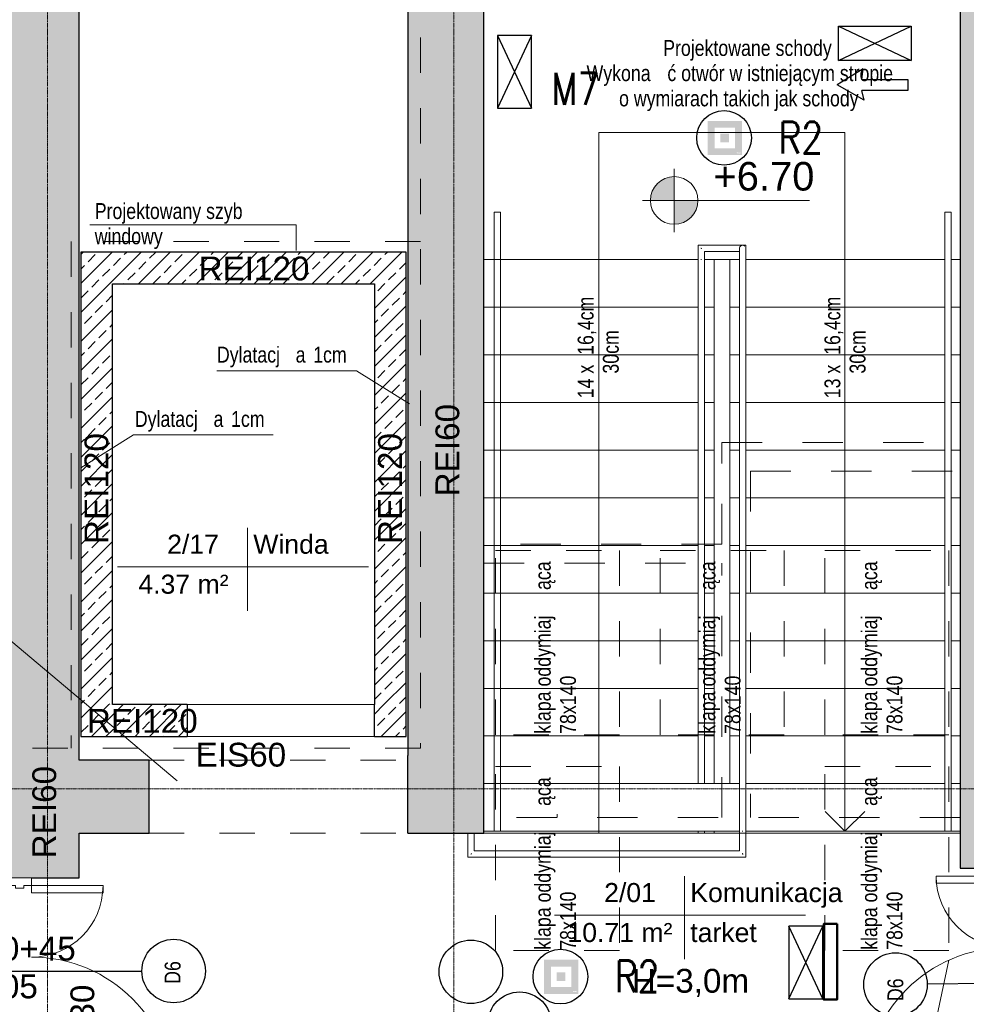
# Model space of a CAD drawing. Header units: centimetres. Extents: x 14504 to 44111, y -18976 to -7683.
# Tile 121 of 141: x 37174 to 37770, y -13307 to -12687. Entities that reach past the tile are written whole.
import ezdxf

# ---------------------------------------------------------------- set-up
doc = ezdxf.new("R2010")
doc.units = ezdxf.units.CM
for name, pattern in [('Aligning Line 1_8_', [0.635, 0.3175, -0.3175]), ('Kreska', [0.635, 0.3175, -0.3175]), ('Linia siatki', [0.9925, 0.47, -0.2175, 0.0875, -0.2175]), ('Ponad', [0.396875, 0.238125, -0.15875]), ('Ukryty', [0.714375, 0.47625, -0.238125])]:
    doc.linetypes.add(name, pattern=pattern)
for name, color, linetype, lineweight in [('A-AREA', 32, 'Continuous', 9), ('A-AREA-IDEN', 4, 'Continuous', 9), ('A-DETL', 6, 'Continuous', 9), ('A-DETL-GENF', 92, 'Continuous', 9), ('A-DETL-HDLN', 90, 'Ukryty', 9), ('A-DETL-MEDM', 33, 'Continuous', 25), ('A-DETL-THIN', 151, 'Continuous', 9), ('A-DOOR', 31, 'Continuous', 9), ('A-DOOR-FRAM', 31, 'Continuous', 18), ('A-FLOR', 192, 'Continuous', 9), ('A-FLOR-HRAL', 11, 'Continuous', 9), ('A-WALL', 4, 'Continuous', 9), ('A-WALL-PATT', 111, 'Continuous', 25), ('G-ANNO-DIMS', 111, 'Continuous', 9), ('G-ANNO-TEXT', 8, 'Continuous', 9), ('IE inst', 1, 'Continuous', 50), ('S-GRID', 8, 'Continuous', 9), ('S-STRS', 31, 'Continuous', 9), ('S-STRS-ANNO', 31, 'Continuous', 9)]:
    doc.layers.add(name, color=color, linetype=linetype, lineweight=lineweight)
doc.layers.add('IE SChem', color=7, linetype='Continuous')
doc.styles.add('Arial_1', font='arial.ttf', dxfattribs={"height": 12})
doc.styles.add('Arial_2', font='arial.ttf', dxfattribs={"height": 18})
doc.styles.add('Arial_3', font='arial.ttf', dxfattribs={"width": 0.8, "height": 18})
doc.styles.add('Arial_4', font='arial.ttf', dxfattribs={"height": 10})
doc.styles.get("Standard").update_dxf_attribs({"font": 'romans.shx', "width": 0.8, "height": 20})
pattern_1 = [(45, (20971.481, -3802.671), (-9.123799, 9.123799), []), (45, (20980.605, -3802.671), (-9.123799, 9.123799), [6.452, -3.226])]

# ---------------------------------------------------------------- blocks, each defined once
blk = doc.blocks.new('Drzwi-korytarz-niesymetryczne-wpuszczane - 1350 x 2000mm-591046-6_Poziom posadzka II pietra')
at = {"layer": 'A-DOOR', "lineweight": 18}
for p, q in [((-67.5, -6.365), (-67.5, 83.635)), ((-67.5, 83.635), (-63, 83.635)), ((-63, 83.635), (-63, -6.365)), ((67.5, 38.635), (63, 38.635)), ((63, 38.635), (63, -6.365)), ((67.5, -6.365), (67.5, 38.635)), ((-63, -6.365), (-67.5, -6.365)), ((63, -6.365), (67.5, -6.365))]:
    blk.add_line(p, q, dxfattribs=at)
at = {"layer": 'A-DOOR'}
for centre, radius, start, end in [((-67.5, -6.365), 90, 0, 90), ((67.5, -6.365), 45, 90, 180)]:
    blk.add_arc(centre, radius, start, end, dxfattribs=at)
at = {"layer": 'A-DOOR-FRAM'}
for p, q in [((-67.5, -6.365), (-72.5, -6.365)), ((-72.5, -6.365), (-72.5, -21.365)), ((-67.5, -11.34125), (-67.5, -6.365)), ((-65.9125, -11.34125), (-67.5, -11.34125)), ((-65.9125, -16.44375), (-65.9125, -11.34125)), ((67.5, -11.34125), (65.9125, -11.34125)), ((65.9125, -11.34125), (65.9125, -16.44375)), ((67.5, -6.365), (67.5, -11.34125)), ((72.5, -6.365), (67.5, -6.365)), ((72.5, -21.365), (72.5, -6.365)), ((-67.5, -21.365), (-67.5, -16.44375)), ((-67.5, -16.44375), (-65.9125, -16.44375)), ((65.9125, -16.44375), (67.5, -16.44375)), ((67.5, -16.44375), (67.5, -21.365)), ((-72.5, -21.365), (-67.5, -21.365)), ((67.5, -21.365), (72.5, -21.365))]:
    blk.add_line(p, q, dxfattribs=at)
blk = doc.blocks.new('Drzwi-korytarz-niesymetryczne-wpuszczane - 1350 x 2000mm-590928-6_Poziom posadzka II pietra')
at = {"layer": 'A-DOOR', "lineweight": 18}
for p, q in [((-63, 6.365), (-67.5, 6.365)), ((-67.5, 6.365), (-67.5, -83.635)), ((-63, -83.635), (-63, 6.365)), ((63, 6.365), (67.5, 6.365)), ((63, -38.635), (63, 6.365)), ((67.5, 6.365), (67.5, -38.635)), ((67.5, -38.635), (63, -38.635)), ((-67.5, -83.635), (-63, -83.635))]:
    blk.add_line(p, q, dxfattribs=at)
at = {"layer": 'A-DOOR'}
for centre, radius, start, end in [((-67.5, 6.365), 90, 270, 360), ((67.5, 6.365), 45, 180, 270)]:
    blk.add_arc(centre, radius, start, end, dxfattribs=at)
at = {"layer": 'A-DOOR-FRAM'}
for p, q in [((-72.5, 21.365), (-67.5, 21.365)), ((-72.5, 6.365), (-72.5, 21.365)), ((-67.5, 21.365), (-67.5, 16.44375)), ((67.5, 21.365), (72.5, 21.365)), ((67.5, 16.44375), (67.5, 21.365)), ((72.5, 21.365), (72.5, 6.365)), ((-67.5, 16.44375), (-65.9125, 16.44375)), ((-65.9125, 16.44375), (-65.9125, 11.34125)), ((65.9125, 16.44375), (67.5, 16.44375)), ((65.9125, 11.34125), (65.9125, 16.44375)), ((-67.5, 6.365), (-72.5, 6.365)), ((-67.5, 11.34125), (-67.5, 6.365)), ((-65.9125, 11.34125), (-67.5, 11.34125)), ((67.5, 11.34125), (65.9125, 11.34125)), ((67.5, 6.365), (67.5, 11.34125)), ((72.5, 6.365), (67.5, 6.365))]:
    blk.add_line(p, q, dxfattribs=at)
blk = doc.blocks.new('Otwór drzwiowy - 118x223-651258-6_Poziom posadzka II pietra')
at = {"layer": 'A-DETL-GENF', "linetype": 'Ponad'}
for p, q in [((58.18, 10), (-59.82, 10)), ((-59.82, -10), (58.18, -10))]:
    blk.add_line(p, q, dxfattribs=at)
at = {"layer": 'A-DETL-MEDM'}
for p, q in [((-59.82, 10), (-59.82, -10)), ((58.18, -10), (58.18, 10))]:
    blk.add_line(p, q, dxfattribs=at)
blk = doc.blocks.new('Typ poręczy górnej - Górna poręcz_wewnętrzny_-702195-6_Poziom posadzka II pietra')
at = {"layer": 'A-FLOR-HRAL'}
for p, q in [((16657.66, -9026.43), (16629.58, -9026.43)), ((16629.58, -9026.43), (16629.58, -9034.96)), ((16655.66, -9028.43), (16655.66, -9395.98)), ((16659.66, -9395.98), (16659.66, -9028.43)), ((16629.58, -9034.96), (16629.58, -9365.47)), ((16633.58, -9030.43), (16655.66, -9030.43)), ((16633.58, -9034.96), (16633.58, -9030.43)), ((16633.58, -9365.47), (16633.58, -9034.96)), ((16484.58, -9396.71), (16484.58, -9411.75)), ((16488.58, -9407.75), (16488.58, -9396.71)), ((16629.58, -9395.47), (16629.58, -9396.71)), ((16633.58, -9396.71), (16633.58, -9395.47)), ((16655.66, -9395.98), (16655.66, -9407.75)), ((16659.66, -9411.75), (16659.66, -9395.98)), ((16484.58, -9411.75), (16659.66, -9411.75)), ((16655.66, -9407.75), (16488.58, -9407.75))]:
    blk.add_line(p, q, dxfattribs=at)
at = {"layer": 'A-FLOR-HRAL', "flags": 128}
for points in [[(16657.66, -9026.43), (16657.14, -9026.5), (16656.66, -9026.7), (16656.25, -9027.02), (16655.93, -9027.43), (16655.73, -9027.92), (16655.66, -9028.43)], [(16655.66, -9028.43), (16655.73, -9027.92), (16655.93, -9027.43), (16656.25, -9027.02), (16656.66, -9026.7), (16657.14, -9026.5), (16657.66, -9026.43), (16658.18, -9026.5), (16658.66, -9026.7), (16659.08, -9027.02)], [(16659.08, -9027.02), (16658.66, -9026.7), (16658.18, -9026.5), (16657.66, -9026.43)]]:
    blk.add_lwpolyline(points, dxfattribs=at)
at = {"layer": 'A-FLOR-HRAL'}
for points, knots in [([(16631.35, -9028.2), (16631.38, -9028.23), (16631.46, -9028.31), (16631.58, -9028.43), (16631.7, -9028.55), (16631.78, -9028.63), (16631.82, -9028.67)], [-0.53727163, -0.53727163, -0.53727163, -0.53727163, -0.52083333, -0.5, -0.47916667, -0.46272837, -0.46272837, -0.46272837, -0.46272837]), ([(16486.82, -9409.52), (16486.78, -9409.56), (16486.7, -9409.63), (16486.58, -9409.75), (16486.46, -9409.88), (16486.38, -9409.95), (16486.35, -9409.99)], [0.46272837, 0.46272837, 0.46272837, 0.46272837, 0.47916667, 0.5, 0.52083333, 0.53727163, 0.53727163, 0.53727163, 0.53727163]), ([(16657.43, -9409.52), (16657.46, -9409.56), (16657.54, -9409.63), (16657.66, -9409.75), (16657.78, -9409.88), (16657.86, -9409.95), (16657.9, -9409.99)], [0.46272837, 0.46272837, 0.46272837, 0.46272837, 0.47916667, 0.5, 0.52083333, 0.53727163, 0.53727163, 0.53727163, 0.53727163])]:
    blk.add_open_spline(points, degree=3, knots=knots, dxfattribs=at)
for points in [[(16631.79, -9035.47), (16631.72, -9035.47), (16631.58, -9035.47), (16631.45, -9035.47), (16631.38, -9035.47)], [(16657.46, -9395.48), (16657.53, -9395.47), (16657.66, -9395.47), (16657.8, -9395.47), (16657.87, -9395.48)]]:
    blk.add_open_spline(points, degree=3, dxfattribs=at)
blk = doc.blocks.new('Typ poręczy górnej - Górna poręcz_wewnętrzny_-V4-6_Poziom posadzka II pietra')
at = {"layer": 'A-FLOR-HRAL'}
for p, q in [((16629.58, -9026.43), (16659.66, -9026.43)), ((16629.58, -9035.47), (16629.58, -9026.43)), ((16659.66, -9026.43), (16659.66, -9395.47)), ((16629.58, -9365.47), (16629.58, -9035.47)), ((16633.58, -9030.43), (16655.66, -9030.43)), ((16633.58, -9035.47), (16633.58, -9030.43)), ((16633.58, -9365.47), (16633.58, -9035.47)), ((16655.66, -9030.43), (16655.66, -9395.47)), ((16484.58, -9411.75), (16484.58, -9396.71)), ((16488.58, -9407.75), (16488.58, -9396.71)), ((16629.58, -9396.71), (16629.58, -9395.47)), ((16633.58, -9396.71), (16633.58, -9395.47)), ((16655.66, -9395.47), (16655.66, -9407.75)), ((16659.66, -9395.47), (16659.66, -9411.75)), ((16659.66, -9411.75), (16484.58, -9411.75)), ((16655.66, -9407.75), (16488.58, -9407.75))]:
    blk.add_line(p, q, dxfattribs=at)
blk = doc.blocks.new('Typ poręczy górnej - Górna poręcz_wewnętrzny_-712690-6_Poziom posadzka II pietra')
at = {"layer": 'A-FLOR-HRAL'}
for p, q in [((16785.08, -9005.47), (16785.08, -9036.43)), ((16789.08, -9036.43), (16789.08, -9005.47)), ((16785.08, -9036.43), (16785.08, -9395.47)), ((16789.08, -9395.47), (16789.08, -9036.43))]:
    blk.add_line(p, q, dxfattribs=at)
at = {"layer": 'A-FLOR-HRAL', "flags": 128}
for points in [[(16786.88, -9005.47), (16787.08, -9005.47), (16787.29, -9005.47)], [(16787.29, -9395.47), (16787.08, -9395.47), (16786.88, -9395.47)]]:
    blk.add_lwpolyline(points, dxfattribs=at)
blk = doc.blocks.new('Typ poręczy górnej - Górna poręcz_wewnętrzny_-V5-6_Poziom posadzka II pietra')
at = {"layer": 'A-FLOR-HRAL'}
for p, q in [((16789.08, -9005.47), (16785.08, -9005.47)), ((16785.08, -9005.47), (16785.08, -9395.47)), ((16789.08, -9005.47), (16789.08, -9395.47)), ((16789.08, -9395.47), (16785.08, -9395.47))]:
    blk.add_line(p, q, dxfattribs=at)
blk = doc.blocks.new('Etyk_pom_1_mala - Etyk_pom_1_mala-219433-6_Poziom posadzka II pietra')
at = {"layer": 'A-AREA-IDEN'}
for p, q in [((-0.0958, 0.1444), (-0.0958, -0.3781)), ((-0.9154, -0.1015), (0.6661, -0.1015))]:
    blk.add_line(p, q, dxfattribs=at)
blk = doc.blocks.new('lla')
at = {"layer": 'IE inst', "lineweight": -3}
h = blk.add_hatch(color=256, dxfattribs=at)
h.paths.add_polyline_path([(98856.5, 98704.1), (98641.3, 98704.1), (98641.3, 98488.9), (98856.5, 98488.9)])
h.paths.add_polyline_path([(98813.5, 98531.9), (98684.4, 98531.9), (98684.4, 98661), (98813.5, 98661)], flags=16)
h.paths.add_polyline_path([(98776, 98623.6), (98776, 98569.4), (98721.8, 98569.4), (98721.8, 98623.6)], flags=0)
h.paths.add_polyline_path([(98825.1, 98507.1), (98827.9, 98507.1), (98829.3, 98505.8), (98829.3, 98501.8), (98828.3, 98500.8), (98825.2, 98500.8), (98824.2, 98502), (98824.2, 98503.7), (98825.2, 98504.7), (98827.6, 98504.7), (98827.6, 98503.8), (98825.6, 98503.8), (98825.1, 98503.3), (98825.1, 98502.3), (98825.6, 98501.7), (98828, 98501.7), (98828.4, 98502.1), (98828.4, 98505.4), (98827.6, 98506.2), (98825.1, 98506.2)], flags=16)
h.paths.add_polyline_path([(98830.7, 98507.1), (98831.5, 98507.1), (98831.5, 98502.1), (98832, 98501.7), (98833.4, 98501.7), (98833.9, 98502.2), (98833.9, 98507.1), (98834.8, 98507.1), (98834.8, 98502.2), (98835.3, 98501.7), (98836.7, 98501.7), (98837.1, 98502.1), (98837.1, 98507.1), (98838, 98507.1), (98838, 98501.8), (98837, 98500.8), (98835, 98500.8), (98834.3, 98501.4), (98833.7, 98500.8), (98831.6, 98500.8), (98830.7, 98501.8)], flags=16)
h.paths.add_polyline_path([(98840.7, 98507.1), (98843.6, 98507.1), (98844.7, 98506), (98844.7, 98504.5), (98843.6, 98503.4), (98841, 98503.4), (98841, 98504.3), (98843.2, 98504.3), (98843.8, 98504.8), (98843.8, 98505.6), (98843.2, 98506.2), (98841, 98506.2), (98840.2, 98505.4), (98840.2, 98502.5), (98841, 98501.7), (98843.7, 98501.7), (98845.7, 98503.7), (98845.2, 98504.3), (98845.2, 98505.5), (98846.3, 98504.4), (98848.2, 98506.2), (98847.2, 98506.2), (98847.2, 98507.1), (98849.7, 98507.1), (98849.7, 98504.7), (98848.8, 98504.7), (98848.8, 98505.6), (98846.9, 98503.7), (98849.8, 98500.8), (98848.6, 98500.8), (98846.3, 98503.1), (98844, 98500.8), (98840.7, 98500.8), (98839.3, 98502.2), (98839.3, 98505.8)], flags=16)
h.paths.add_polyline_path([(98824.2, 98499.1), (98825.3, 98499.1), (98825.3, 98498.9), (98824.4, 98498.9), (98824.4, 98498.4), (98825.2, 98498.4), (98825.2, 98498.2), (98824.4, 98498.2), (98824.4, 98497.7), (98825.3, 98497.7), (98825.3, 98497.5), (98824.2, 98497.5)], flags=16)
h.paths.add_polyline_path([(98825.7, 98499.1), (98825.9, 98499.1), (98826.4, 98498.2), (98827, 98499.1), (98827.2, 98499.1), (98827.2, 98497.5), (98827, 98497.5), (98827, 98498.8), (98826.4, 98497.9), (98825.9, 98498.8), (98825.9, 98497.5), (98825.7, 98497.5)], flags=16)
h.paths.add_polyline_path([(98827.6, 98499.1), (98828.7, 98499.1), (98828.7, 98498.9), (98827.7, 98498.9), (98827.7, 98498.4), (98828.6, 98498.4), (98828.6, 98498.2), (98827.7, 98498.2), (98827.7, 98497.7), (98828.7, 98497.7), (98828.7, 98497.5), (98827.6, 98497.5)], flags=16)
h.paths.add_polyline_path([(98829.9, 98498.1), (98829.9, 98498.1), (98829.9, 98498.1)], flags=16)
h.paths.add_polyline_path([(98829.2, 98498.9), (98829.8, 98498.9), (98830, 98498.8), (98830.2, 98498.6), (98830.1, 98498.5), (98830.1, 98498.4), (98830, 98498.3), (98829.9, 98498.3), (98829.7, 98498.3), (98829.2, 98498.3)], flags=16)
h.paths.add_polyline_path([(98830.8, 98498.6), (98830.8, 98498.6), (98830.8, 98498.6)], flags=16)
h.paths.add_polyline_path([(98832.3, 98499.1), (98833.4, 98499.1), (98833.4, 98498.9), (98832.5, 98498.9), (98832.5, 98498.4), (98833.3, 98498.4), (98833.3, 98498.2), (98832.5, 98498.2), (98832.5, 98497.7), (98833.4, 98497.7), (98833.4, 98497.5), (98832.3, 98497.5)], flags=16)
h.paths.add_polyline_path([(98833.8, 98499.1), (98834, 98499.1), (98834.9, 98497.8), (98834.9, 98499.1), (98835.1, 98499.1), (98835.1, 98497.5), (98835, 98497.5), (98834, 98498.8), (98834, 98497.5), (98833.8, 98497.5)], flags=16)
h.paths.add_polyline_path([(98835.7, 98498.7), (98835.7, 98498.7), (98835.7, 98498.7)], flags=16)
h.paths.add_polyline_path([(98836.9, 98499.1), (98837.1, 98499.1), (98837.6, 98498.3), (98838.1, 98499.1), (98838.3, 98499.1), (98837.7, 98498.1), (98837.7, 98497.5), (98837.5, 98497.5), (98837.5, 98498.1)], flags=16)
h.paths.add_polyline_path([(98839.4, 98499.1), (98839.6, 98499.1), (98839.6, 98497.7), (98840.5, 98497.7), (98840.5, 98497.5), (98839.4, 98497.5)], flags=16)
h.paths.add_polyline_path([(98840.8, 98499.1), (98841, 98499.1), (98841, 98497.5), (98840.8, 98497.5)], flags=16)
h.paths.add_polyline_path([(98841.5, 98498.6), (98841.5, 98498.6), (98841.5, 98498.6)], flags=16)
h.paths.add_polyline_path([(98843, 98499.1), (98843.2, 98499.1), (98843.2, 98498.4), (98844.1, 98498.4), (98844.1, 98499.1), (98844.2, 98499.1), (98844.2, 98497.5), (98844.1, 98497.5), (98844.1, 98498.2), (98843.2, 98498.2), (98843.2, 98497.5), (98843, 98497.5)], flags=16)
h.paths.add_polyline_path([(98844.5, 98499.1), (98845.7, 98499.1), (98845.7, 98498.9), (98845.2, 98498.9), (98845.2, 98497.5), (98845, 98497.5), (98845, 98498.9), (98844.5, 98498.9)], flags=16)
h.paths.add_polyline_path([(98846.1, 98499.1), (98846.3, 98499.1), (98846.3, 98497.5), (98846.1, 98497.5)], flags=16)
h.paths.add_polyline_path([(98846.6, 98499.1), (98846.8, 98499.1), (98847.8, 98497.8), (98847.8, 98499.1), (98848, 98499.1), (98848, 98497.5), (98847.8, 98497.5), (98846.8, 98498.8), (98846.8, 98497.5), (98846.6, 98497.5)], flags=16)
blk.add_circle((98744.1, 98597.4), 172.1, dxfattribs=at)
blk = doc.blocks.new('ll3')
at = {"layer": 'IE inst', "lineweight": -3}
for p, q in [((102855.7, 98396, 0), (102398.5, 98611.2, 0)), ((102855.7, 98611.2, 0), (102398.5, 98396, 0)), ((102398.5, 98611.2, 0), (102398.5, 98396, 0)), ((102855.7, 98611.2, 0), (102398.5, 98611.2, 0)), ((102855.7, 98396, 0), (102855.7, 98611.2, 0)), ((102398.5, 98396, 0), (102855.7, 98396, 0))]:
    blk.add_line(p, q, dxfattribs=at)
at = {"layer": 'IE inst'}
blk.add_lwpolyline([(102384.1, 98700.9), (102860.9, 98700.9), (102860.9, 98617.1), (102384.1, 98617.1)], close=True, dxfattribs=at)
blk = doc.blocks.new('STR')
at = {"layer": 'IE inst', "lineweight": -3}
for p, q in [((40060.9, 91249.9), (40232.7, 91154.9)), ((40060.9, 91249.9), (40076, 91190.4)), ((40068.1, 91052.8), (40232.7, 91154.9)), ((40076, 91120), (40068.1, 91052.8))]:
    blk.add_line(p, q, dxfattribs=at)
blk.add_lwpolyline([(40076, 91120), (39787.7, 91120), (39787.7, 91190.4), (40076, 91190.4)], dxfattribs=at)

msp = doc.modelspace()

# ---------------------------------------------------------------- hatches: boundary and pattern name
at = {"layer": 'A-WALL-PATT', "lineweight": 9, "transparency": 33554610}
h = msp.add_hatch(color=256, dxfattribs=at)
h.paths.add_polyline_path([(37165.1, -14218.39), (37211.1, -14218.39), (37211.1, -13372.39), (37165.1, -13372.39), (37165.1, -14153.39)])
h.paths.add_polyline_path([(37165.1, -13227.39), (37211.1, -13227.39), (37211.1, -12615.39), (37165.1, -12615.39), (37165.1, -13226.89)])
h = msp.add_hatch(color=256, dxfattribs=at)
h.paths.add_polyline_path([(37766.1, -14155.39), (37812.1, -14155.39), (37812.1, -13366.39), (37766.1, -13366.39), (37766.1, -14153.39)])
h.paths.add_polyline_path([(37766.1, -13221.39), (37812.1, -13221.39), (37812.1, -12615.39), (37766.1, -12615.39), (37766.1, -13167.58)])
for points in [[(37454.77, -13199.39), (37466.1, -13199.39), (37466.1, -12678.39), (37418.1, -12678.39), (37418.1, -13199.39)], [(37255.1, -13199.39), (37255.1, -13153.39), (37211.1, -13153.39), (37211.1, -13199.39), (37246.91, -13199.39)]]:
    msp.add_hatch(color=256, dxfattribs=at).paths.add_polyline_path(points)
h = msp.add_hatch(dxfattribs=at)
h.set_pattern_fill('FP_1', color=256, style=0, pattern_type=2)
h.set_pattern_definition(pattern_1)
h.paths.add_polyline_path([(37212.1, -13118.39), (37232.1, -13118.39), (37232.1, -12833.39), (37212.1, -12833.39), (37212.1, -12869.63)])
h = msp.add_hatch(dxfattribs=at)
h.set_pattern_fill('FP_1', color=256, style=0, pattern_type=2)
h.set_pattern_definition(pattern_1)
h.paths.add_polyline_path([(37417.1, -12853.39), (37417.1, -12833.39), (37232.1, -12833.39), (37232.1, -12853.39), (37413.19, -12853.39)])
h = msp.add_hatch(dxfattribs=at)
h.set_pattern_fill('FP_1', color=256, style=0, pattern_type=2)
h.set_pattern_definition(pattern_1)
h.paths.add_polyline_path([(37417.1, -13118.39), (37417.1, -12853.39), (37397.1, -12853.39), (37397.13, -13118.39), (37413.19, -13118.39)])
h = msp.add_hatch(dxfattribs=at)
h.set_pattern_fill('FP_1', color=256, style=0, pattern_type=2)
h.set_pattern_definition(pattern_1)
h.paths.add_polyline_path([(37397.13, -13138.39), (37417.1, -13138.39), (37417.1, -13118.39), (37397.13, -13118.39)])
h.paths.add_polyline_path([(37212.1, -13138.39), (37279.13, -13138.39), (37279.13, -13118.39), (37212.1, -13118.39)])
at = {"layer": 'G-ANNO-DIMS'}
h = msp.add_hatch(color=256, dxfattribs=at)
edge = h.paths.add_edge_path()
edge.add_arc((37586.01, -12800.83), 15, 90, 180)
edge.add_line((37571.01, -12800.83), (37586.01, -12800.83))
edge.add_line((37586.01, -12800.83), (37586.01, -12785.83))
h = msp.add_hatch(color=256, dxfattribs=at)
edge = h.paths.add_edge_path()
edge.add_arc((37586.01, -12800.83), 15, 270, 360)
edge.add_line((37601.01, -12800.83), (37586.01, -12800.83))
edge.add_line((37586.01, -12800.83), (37586.01, -12815.83))

# ---------------------------------------------------------------- linework, layer by layer
at = {"layer": 'A-AREA'}
for p, q in [((37627.14, -13199.39), (37466.1, -13199.39)), ((37766.1, -13199.39), (37631.14, -13199.39))]:
    msp.add_line(p, q, dxfattribs=at)
at = {"layer": 'A-DETL', "linetype": 'Aligning Line 1_8_', "ltscale": 70}
for p, q in [((37426.1, -12609.36), (37426.1, -13145.89)), ((37426.1, -12826.75), (37206.1, -12826.75)), ((37206.1, -12826.75), (37206.1, -13145.89)), ((37473.5, -13021.32), (37551.5, -13021.32)), ((37473.5, -13137.32), (37473.5, -13021.32)), ((37551.5, -13021.32), (37551.5, -13137.32)), ((37577.25, -13021.32), (37655.25, -13021.32)), ((37577.25, -13137.32), (37577.25, -13021.32)), ((37655.25, -13021.32), (37655.25, -13137.32)), ((37681, -13021.32), (37759, -13021.32)), ((37681, -13137.32), (37681, -13021.32)), ((37759, -13021.32), (37759, -13137.32)), ((37551.5, -13137.32), (37473.5, -13137.32)), ((37655.25, -13137.32), (37577.25, -13137.32)), ((37759, -13137.32), (37681, -13137.32)), ((37426.1, -13145.89), (37158.38, -13145.89)), ((37255.1, -13153.39), (37418.1, -13153.39)), ((37473.5, -13157.32), (37551.5, -13157.32)), ((37473.5, -13273.32), (37473.5, -13157.32)), ((37551.5, -13157.32), (37551.5, -13273.32)), ((37681, -13157.32), (37759, -13157.32)), ((37681, -13273.32), (37681, -13157.32)), ((37759, -13157.32), (37759, -13273.32)), ((37255.1, -13199.39), (37418.1, -13199.39)), ((37551.5, -13273.32), (37473.5, -13273.32)), ((37759, -13273.32), (37681, -13273.32))]:
    msp.add_line(p, q, dxfattribs=at)
at = {"layer": 'A-DETL-HDLN', "linetype": 'Kreska', "ltscale": 80}
for p, q in [((37616.1, -12953.39), (37767.1, -12953.39)), ((37616.1, -13017.39), (37616.1, -12953.39)), ((37634.1, -12971.39), (37634.1, -13189.39)), ((37634.1, -12971.39), (37767.1, -12971.39)), ((37616.1, -13017.39), (37466.64, -13017.39)), ((37466.1, -13029.39), (37616.1, -13029.39)), ((37616.1, -13189.39), (37616.1, -13029.39)), ((37766.1, -13189.39), (37466.1, -13189.39)), ((37512.35, -13189.39), (37512.35, -13187.39)), ((37466.1, -13199.39), (37766.1, -13199.39))]:
    msp.add_line(p, q, dxfattribs=at)
at = {"layer": 'A-DETL-MEDM'}
for p, q in [((37418.1, -13199.39), (37418.1, -13150.39)), ((37211.1, -13199.39), (37255.1, -13199.39)), ((37139.6, -13286.21), (37250.6, -13286.21)), ((37856.47, -13293.41), (37745.47, -13294.48))]:
    msp.add_line(p, q, dxfattribs=at)
for centre in [(37270.6, -13286.21), (37457.92, -13286.71), (37725.47, -13294.67), (37488.6, -13319.39)]:
    msp.add_circle(centre, 20, dxfattribs=at)
at = {"layer": 'A-DETL-THIN'}
for p, q in [((37472.56, -12808.14), (37476.56, -12808.14)), ((37472.56, -13198.14), (37472.56, -12808.14)), ((37476.56, -12808.14), (37476.56, -13198.14)), ((37347.89, -12816.13), (37217.89, -12816.13)), ((37347.89, -12816.13), (37347.89, -12832.41)), ((37385.87, -12908.06), (37297.87, -12908.06)), ((37385.87, -12908.06), (37419.13, -12928.85)), ((37245.4, -12948.56), (37212.13, -12969.35)), ((37245.4, -12948.56), (37333.4, -12948.56)), ((37153.37, -13066.05), (37272.87, -13166.32)), ((37625, -13168.14), (37599.57, -13168.14)), ((37621.1, -13168.14), (37601.06, -13168.14)), ((37476.56, -13198.14), (37472.56, -13198.14)), ((37599.57, -13198.14), (37625, -13198.14)), ((37621.1, -13198.14), (37601.06, -13198.14)), ((37742.36, -13358.5), (37759, -13279.39))]:
    msp.add_line(p, q, dxfattribs=at)
at = {"layer": 'A-FLOR'}
for p, q in [((37627.14, -13199.39), (37466.1, -13199.39)), ((37766.1, -13199.39), (37631.14, -13199.39))]:
    msp.add_line(p, q, dxfattribs=at)
at = {"layer": 'A-WALL', "lineweight": 25}
for p, q in [((37211.1, -13153.39), (37211.1, -12678.39)), ((37418.1, -12678.39), (37418.1, -13150.39)), ((37466.1, -13199.39), (37466.1, -12678.39)), ((37766.1, -12678.39), (37766.1, -13221.39)), ((37212.1, -12833.39), (37212.1, -13138.39)), ((37417.1, -12833.39), (37212.1, -12833.39)), ((37417.1, -13138.39), (37417.1, -12833.39)), ((37232.1, -13118.39), (37232.1, -12853.39)), ((37232.1, -12853.39), (37397.1, -12853.39)), ((37397.1, -12853.39), (37397.1, -13118.39)), ((37279.13, -13118.39), (37232.1, -13118.39)), ((37212.1, -13138.39), (37279.13, -13138.39)), ((37397.13, -13138.39), (37417.1, -13138.39)), ((37255.1, -13153.39), (37211.1, -13153.39)), ((37255.1, -13199.39), (37255.1, -13153.39)), ((37211.1, -13227.39), (37211.1, -13199.39)), ((37418.1, -13199.39), (37466.1, -13199.39)), ((37766.1, -13221.39), (37796.1, -13221.39)), ((37181.1, -13227.39), (37211.1, -13227.39))]:
    msp.add_line(p, q, dxfattribs=at)
at = {"layer": 'G-ANNO-DIMS'}
for p, q in [((37586.01, -12780.83), (37586.01, -12820.83)), ((37586.01, -12800.83), (37586.01, -12785.83)), ((37606.01, -12800.83), (37566.01, -12800.83)), ((37571.01, -12800.83), (37586.01, -12800.83)), ((37671.29, -12800.83), (37572.31, -12800.83)), ((37601.01, -12800.83), (37586.01, -12800.83)), ((37586.01, -12800.83), (37586.01, -12815.83)), ((37586.01, -12800.83), (37671.29, -12800.83))]:
    msp.add_line(p, q, dxfattribs=at)
for start, end in [(90, 180), (0, 90), (180, 270), (270, 0)]:
    msp.add_arc((37586.01, -12800.83), 15, start, end, dxfattribs=at)
at = {"layer": 'IE inst', "lineweight": -3}
for p, q in [((37689.56, -12712.63, 0), (37689.56, -12691.11, 0)), ((37689.56, -12691.11, 0), (37735.27, -12691.11, 0)), ((37689.56, -12691.11, 0), (37735.27, -12712.63, 0)), ((37689.56, -12712.63, 0), (37735.27, -12691.11, 0)), ((37735.27, -12691.11, 0), (37735.27, -12712.63, 0)), ((37496.1, -12697.01, 0), (37474.59, -12697.01, 0)), ((37474.59, -12697.01, 0), (37474.59, -12742.73, 0)), ((37474.59, -12697.01, 0), (37496.1, -12742.73, 0)), ((37496.1, -12697.01, 0), (37474.59, -12742.73, 0)), ((37496.1, -12742.73, 0), (37496.1, -12697.01, 0)), ((37735.27, -12712.63, 0), (37689.56, -12712.63, 0)), ((37474.59, -12742.73, 0), (37496.1, -12742.73, 0))]:
    msp.add_line(p, q, dxfattribs=at)
at = {"layer": 'S-GRID', "linetype": 'Linia siatki'}
for p, q in [((37191.1, -12245.78), (37191.1, -14550.06)), ((37447.1, -12245.78), (37447.1, -14550.06)), ((35798.91, -13171.39), (39321.93, -13171.39))]:
    msp.add_line(p, q, dxfattribs=at)
at = {"layer": 'S-STRS'}
for p, q in [((37466.1, -12838.14), (37601.06, -12838.14)), ((37605.06, -12838.14), (37611.1, -12838.14)), ((37611.1, -12838.14), (37621.1, -12838.14)), ((37611.1, -12868.14), (37611.1, -12838.14)), ((37627.14, -12838.14), (37621.1, -12838.14)), ((37621.1, -12838.14), (37621.1, -12868.14)), ((37756.56, -12838.14), (37631.14, -12838.14)), ((37766.1, -12838.14), (37760.56, -12838.14)), ((37466.1, -12868.14), (37601.06, -12868.14)), ((37605.06, -12868.14), (37611.1, -12868.14)), ((37611.1, -12898.14), (37611.1, -12868.14)), ((37621.1, -12868.14), (37621.1, -12898.14)), ((37627.14, -12868.14), (37621.1, -12868.14)), ((37756.56, -12868.14), (37631.14, -12868.14)), ((37766.1, -12868.14), (37760.56, -12868.14)), ((37466.1, -12898.14), (37601.06, -12898.14)), ((37605.06, -12898.14), (37611.1, -12898.14)), ((37611.1, -12928.14), (37611.1, -12898.14)), ((37621.1, -12898.14), (37621.1, -12928.14)), ((37627.14, -12898.14), (37621.1, -12898.14)), ((37756.56, -12898.14), (37631.14, -12898.14)), ((37766.1, -12898.14), (37760.56, -12898.14)), ((37466.1, -12928.14), (37601.06, -12928.14)), ((37605.06, -12928.14), (37611.1, -12928.14)), ((37611.1, -12958.14), (37611.1, -12928.14)), ((37621.1, -12928.14), (37621.1, -12958.14)), ((37627.14, -12928.14), (37621.1, -12928.14)), ((37756.56, -12928.14), (37631.14, -12928.14)), ((37766.1, -12928.14), (37760.56, -12928.14)), ((37466.1, -12958.14), (37601.06, -12958.14)), ((37605.06, -12958.14), (37611.1, -12958.14)), ((37611.1, -12988.14), (37611.1, -12958.14)), ((37621.1, -12958.14), (37621.1, -12988.14)), ((37627.14, -12958.14), (37621.1, -12958.14)), ((37756.56, -12958.14), (37631.14, -12958.14)), ((37766.1, -12958.14), (37760.56, -12958.14)), ((37466.1, -12988.14), (37601.06, -12988.14)), ((37605.06, -12988.14), (37611.1, -12988.14)), ((37611.1, -13018.14), (37611.1, -12988.14)), ((37621.1, -12988.14), (37621.1, -13018.14)), ((37627.14, -12988.14), (37621.1, -12988.14)), ((37756.56, -12988.14), (37631.14, -12988.14)), ((37766.1, -12988.14), (37760.56, -12988.14)), ((37466.1, -13018.14), (37601.06, -13018.14)), ((37605.06, -13018.14), (37611.1, -13018.14)), ((37611.1, -13048.14), (37611.1, -13018.14)), ((37621.1, -13018.14), (37621.1, -13048.14)), ((37627.14, -13018.14), (37621.1, -13018.14)), ((37756.56, -13018.14), (37631.14, -13018.14)), ((37766.1, -13018.14), (37760.56, -13018.14)), ((37466.1, -13048.14), (37601.06, -13048.14)), ((37605.06, -13048.14), (37611.1, -13048.14)), ((37611.1, -13078.14), (37611.1, -13048.14)), ((37621.1, -13048.14), (37621.1, -13078.14)), ((37627.14, -13048.14), (37621.1, -13048.14)), ((37756.56, -13048.14), (37631.14, -13048.14)), ((37766.1, -13048.14), (37760.56, -13048.14)), ((37466.1, -13078.14), (37601.06, -13078.14)), ((37605.06, -13078.14), (37611.1, -13078.14)), ((37611.1, -13108.14), (37611.1, -13078.14)), ((37621.1, -13078.14), (37621.1, -13108.14)), ((37627.14, -13078.14), (37621.1, -13078.14)), ((37756.56, -13078.14), (37631.14, -13078.14)), ((37766.1, -13078.14), (37760.56, -13078.14)), ((37466.1, -13108.14), (37601.06, -13108.14)), ((37605.06, -13108.14), (37611.1, -13108.14)), ((37611.1, -13138.14), (37611.1, -13108.14)), ((37621.1, -13108.14), (37621.1, -13138.14)), ((37627.14, -13108.14), (37621.1, -13108.14)), ((37756.56, -13108.14), (37631.14, -13108.14)), ((37766.1, -13108.14), (37760.56, -13108.14)), ((37466.1, -13138.14), (37601.06, -13138.14)), ((37605.06, -13138.14), (37611.1, -13138.14)), ((37611.1, -13168.14), (37611.1, -13138.14)), ((37621.1, -13138.14), (37621.1, -13168.14)), ((37627.14, -13138.14), (37621.1, -13138.14)), ((37756.56, -13138.14), (37631.14, -13138.14)), ((37766.1, -13138.14), (37760.56, -13138.14)), ((37466.1, -13168.14), (37599.57, -13168.14)), ((37627.14, -13168.14), (37625, -13168.14)), ((37756.56, -13168.14), (37631.14, -13168.14)), ((37766.1, -13168.14), (37760.56, -13168.14)), ((37466.1, -13198.14), (37599.57, -13198.14)), ((37611.1, -13199.39), (37611.1, -13198.14)), ((37627.14, -13198.14), (37625, -13198.14)), ((37756.56, -13198.14), (37631.14, -13198.14)), ((37766.1, -13198.14), (37760.56, -13198.14))]:
    msp.add_line(p, q, dxfattribs=at)
at = {"layer": 'S-STRS', "linetype": 'Ponad'}
for p, q in [((37466.1, -12838.14), (37601.06, -12838.14)), ((37605.06, -12838.14), (37611.1, -12838.14)), ((37627.14, -12838.14), (37621.1, -12838.14)), ((37756.56, -12838.14), (37631.14, -12838.14)), ((37766.1, -12838.14), (37760.56, -12838.14)), ((37466.1, -12868.14), (37601.06, -12868.14)), ((37605.06, -12868.14), (37611.1, -12868.14)), ((37627.14, -12868.14), (37621.1, -12868.14)), ((37756.56, -12868.14), (37631.14, -12868.14)), ((37766.1, -12868.14), (37760.56, -12868.14)), ((37466.1, -12898.14), (37601.06, -12898.14)), ((37605.06, -12898.14), (37611.1, -12898.14)), ((37627.14, -12898.14), (37621.1, -12898.14)), ((37756.56, -12898.14), (37631.14, -12898.14)), ((37766.1, -12898.14), (37760.56, -12898.14)), ((37466.1, -12928.14), (37601.06, -12928.14)), ((37605.06, -12928.14), (37611.1, -12928.14)), ((37627.14, -12928.14), (37621.1, -12928.14)), ((37756.56, -12928.14), (37631.14, -12928.14)), ((37766.1, -12928.14), (37760.56, -12928.14)), ((37466.1, -12958.14), (37601.06, -12958.14)), ((37605.06, -12958.14), (37611.1, -12958.14)), ((37627.14, -12958.14), (37621.1, -12958.14)), ((37756.56, -12958.14), (37631.14, -12958.14)), ((37766.1, -12958.14), (37760.56, -12958.14)), ((37466.1, -12988.14), (37601.06, -12988.14)), ((37605.06, -12988.14), (37611.1, -12988.14)), ((37627.14, -12988.14), (37621.1, -12988.14)), ((37756.56, -12988.14), (37631.14, -12988.14)), ((37766.1, -12988.14), (37760.56, -12988.14)), ((37466.1, -13018.14), (37601.06, -13018.14)), ((37605.06, -13018.14), (37611.1, -13018.14)), ((37627.14, -13018.14), (37621.1, -13018.14)), ((37756.56, -13018.14), (37631.14, -13018.14)), ((37766.1, -13018.14), (37760.56, -13018.14)), ((37466.1, -13048.14), (37601.06, -13048.14)), ((37605.06, -13048.14), (37611.1, -13048.14)), ((37627.14, -13048.14), (37621.1, -13048.14)), ((37756.56, -13048.14), (37631.14, -13048.14)), ((37766.1, -13048.14), (37760.56, -13048.14)), ((37466.1, -13078.14), (37601.06, -13078.14)), ((37605.06, -13078.14), (37611.1, -13078.14)), ((37627.14, -13078.14), (37621.1, -13078.14)), ((37756.56, -13078.14), (37631.14, -13078.14)), ((37766.1, -13078.14), (37760.56, -13078.14)), ((37466.1, -13108.14), (37601.06, -13108.14)), ((37605.06, -13108.14), (37611.1, -13108.14)), ((37627.14, -13108.14), (37621.1, -13108.14)), ((37756.56, -13108.14), (37631.14, -13108.14)), ((37766.1, -13108.14), (37760.56, -13108.14)), ((37466.1, -13138.14), (37601.06, -13138.14)), ((37605.06, -13138.14), (37611.1, -13138.14)), ((37627.14, -13138.14), (37621.1, -13138.14)), ((37756.56, -13138.14), (37631.14, -13138.14)), ((37766.1, -13138.14), (37760.56, -13138.14)), ((37466.1, -13168.14), (37599.57, -13168.14)), ((37627.14, -13168.14), (37625, -13168.14)), ((37756.56, -13168.14), (37631.14, -13168.14)), ((37766.1, -13168.14), (37760.56, -13168.14)), ((37466.1, -13198.14), (37599.57, -13198.14))]:
    msp.add_line(p, q, dxfattribs=at)
at = {"layer": 'S-STRS-ANNO'}
for p, q in [((37538.6, -12758.14), (37693.6, -12758.14)), ((37538.6, -12838.14), (37538.6, -12758.14)), ((37693.6, -12758.14), (37693.6, -12838.14)), ((37538.6, -12868.14), (37538.6, -12838.14)), ((37693.6, -12838.14), (37693.6, -12868.14)), ((37538.6, -12898.14), (37538.6, -12868.14)), ((37693.6, -12868.14), (37693.6, -12898.14)), ((37538.6, -12928.14), (37538.6, -12898.14)), ((37693.6, -12898.14), (37693.6, -12928.14)), ((37538.6, -12958.14), (37538.6, -12928.14)), ((37693.6, -12928.14), (37693.6, -12958.14)), ((37538.6, -12988.14), (37538.6, -12958.14)), ((37693.6, -12958.14), (37693.6, -12988.14)), ((37538.6, -13018.14), (37538.6, -12988.14)), ((37693.6, -12988.14), (37693.6, -13018.14)), ((37538.6, -13048.14), (37538.6, -13018.14)), ((37693.6, -13018.14), (37693.6, -13048.14)), ((37538.6, -13078.14), (37538.6, -13048.14)), ((37693.6, -13048.14), (37693.6, -13078.14)), ((37538.6, -13108.14), (37538.6, -13078.14)), ((37693.6, -13078.14), (37693.6, -13108.14)), ((37538.6, -13138.14), (37538.6, -13108.14)), ((37693.6, -13108.14), (37693.6, -13138.14)), ((37538.6, -13168.14), (37538.6, -13138.14)), ((37693.6, -13138.14), (37693.6, -13168.14)), ((37538.6, -13198.14), (37538.6, -13168.14)), ((37693.6, -13168.14), (37693.6, -13198.14)), ((37693.6, -13198.14), (37681.1, -13185.64)), ((37693.6, -13198.14), (37706.1, -13185.64)), ((37538.6, -13199.39), (37538.6, -13198.14))]:
    msp.add_line(p, q, dxfattribs=at)

# ---------------------------------------------------------------- block references
at = {"layer": 'A-AREA-IDEN', "xscale": 99.99999999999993, "yscale": 99.99999999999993, "zscale": 99.99999999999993}
for p in [(37326.71, -13021.53), (37602.06, -13240.93)]:
    msp.add_blockref('Etyk_pom_1_mala - Etyk_pom_1_mala-219433-6_Poziom posadzka II pietra', p, dxfattribs=at)
at = {"layer": 'A-DOOR'}
msp.add_blockref('Otwór drzwiowy - 118x223-651258-6_Poziom posadzka II pietra', (37338.95, -13128.39), dxfattribs=at)
at = {"layer": 'A-DOOR', "rotation": 89.99999999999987}
for name, p in [('Drzwi-korytarz-niesymetryczne-wpuszczane - 1350 x 2000mm-591046-6_Poziom posadzka II pietra', (37789.74, -13293.89)), ('Drzwi-korytarz-niesymetryczne-wpuszczane - 1350 x 2000mm-590928-6_Poziom posadzka II pietra', (37187.47, -13299.89))]:
    msp.add_blockref(name, p, dxfattribs=at)
at = {"layer": 'A-FLOR-HRAL'}
for name in ['Typ poręczy górnej - Górna poręcz_wewnętrzny_-712690-6_Poziom posadzka II pietra', 'Typ poręczy górnej - Górna poręcz_wewnętrzny_-V5-6_Poziom posadzka II pietra', 'Typ poręczy górnej - Górna poręcz_wewnętrzny_-702195-6_Poziom posadzka II pietra', 'Typ poręczy górnej - Górna poręcz_wewnętrzny_-V4-6_Poziom posadzka II pietra']:
    msp.add_blockref(name, (20971.48, -3802.67), dxfattribs=at)
at = {"layer": 'IE inst', "xscale": 0.1000000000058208, "yscale": 0.09999999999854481, "zscale": 0.1}
for p in [(27743, -22621.16), (27639.88, -23149.44)]:
    msp.add_blockref('lla', p, dxfattribs=at)
at = {"layer": 'IE inst', "xscale": 0.1000000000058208, "yscale": 0.09999999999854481, "zscale": 0.1, "rotation": 270}
msp.add_blockref('ll3', (27818.54, -3018.08), dxfattribs=at)
at = {"layer": 'IE SChem', "xscale": 0.1, "yscale": 0.1, "zscale": 0.1, "rotation": 180}
msp.add_blockref('STR', (41711.9, -3612.59, 0), dxfattribs=at)

# ---------------------------------------------------------------- texts
at = {"layer": 'A-AREA-IDEN', "char_height": 12, "attachment_point": 1, "style": 'Arial_1'}
for s, insert, width in [('2/17', (37266.52, -13011.36), 42.4894), ('Winda', (37320.8, -13011.36), 63.3333), ('4.37 m²', (37248.38, -13036.53), 73.7552), ('2/01', (37541.87, -13230.76), 42.4894), ('Komunikacja', (37596.15, -13230.76), 124.2616), ('10.71 m²', (37518.74, -13255.93), 85.7806), ('tarket', (37596.15, -13255.93), 55.3164)]:
    msp.add_mtext(s, dxfattribs=dict(at, insert=insert, width=width))
at = {"layer": 'G-ANNO-DIMS', "insert": (37610.74, -12776.61), "char_height": 18, "width": 60.1593, "attachment_point": 1, "line_spacing_factor": 0.941778, "style": 'Arial_2'}
msp.add_mtext('+6.70', dxfattribs=at)
at = {"layer": 'G-ANNO-TEXT', "attachment_point": 1}
for s, insert, char_height, width, style in [('Projektowane schody', (37579.06, -12699.82), 10, 160.3375, 'Arial_3'), ('Wykona', (37530.78, -12715.69), 10, 61.7299, 'Arial_3'), ('ć otwór w istniejącym stropie ', (37581.71, -12715.69), 10, 221.2657, 'Arial_3'), ('o wymiarach takich jak schody', (37551.28, -12731.57), 10, 227.6792, 'Arial_3'), ('Projektowany szyb ', (37220.89, -12802.53), 10, 144.3038, 'Arial_3'), ('windowy', (37220.89, -12818.41), 10, 64.135, 'Arial_3'), ('REI120', (37286.29, -12836.18), 15, 85.7806, 'Arial_4'), ('Dylatacj', (37297.89, -12892.96), 10, 60.1266, 'Arial_3'), ('\\fArial|b0|i0|c238|p34|;a', (37347.5, -12892.96), 10, 9.6202, 'Arial_3'), (' 1cm', (37355.44, -12892.96), 10, 36.0759, 'Arial_3'), ('Dylatacj', (37246.16, -12933.46), 10, 60.1266, 'Arial_3'), ('\\fArial|b0|i0|c238|p34|;a', (37295.77, -12933.46), 10, 9.6202, 'Arial_3'), (' 1cm', (37303.71, -12933.46), 10, 36.0759, 'Arial_3'), ('REI120', (37215.91, -13121.14), 15, 85.7806, 'Arial_4'), ('EIS60', (37284.44, -13142.43), 15, 69.7468, 'Arial_4'), ('90+45', (37150.08, -13264.56), 15, 72.9536, 'Arial_4'), ('205', (37150.08, -13288.37), 15, 43.2911, 'Arial_4'), ('H=3,0m', (37559.29, -13284.82), 15, 91.3924, 'Arial_4')]:
    msp.add_mtext(s, dxfattribs=dict(at, insert=insert, char_height=char_height, width=width, style=style))
for s, insert, char_height, width, rotation, style in [('14 x  16,4cm', (37525.19, -12925.43), 10, 97.0042, 90, 'Arial_3'), ('13 x  16,4cm', (37680.69, -12925.43), 10, 97.0042, 90, 'Arial_3'), ('     30cm', (37541.06, -12925.43), 10, 64.9367, 90, 'Arial_3'), ('     30cm', (37696.56, -12925.43), 10, 64.9367, 90, 'Arial_3'), ('REI60', (37435.58, -12987.24), 15, 71.3502, 90, 'Arial_4'), ('REI120', (37214.45, -13017.24), 15, 85.7806, 90, 'Arial_4'), ('REI120', (37399.45, -13017.24), 15, 85.7806, 90, 'Arial_4'), ('ąca ', (37498.21, -13046.2), 10, 32.8692, 90, 'Arial_3'), ('ąca ', (37601.96, -13046.2), 10, 32.8692, 90, 'Arial_3'), ('ąca ', (37703.96, -13046.2), 10, 32.8692, 90, 'Arial_3'), ('klapa oddymiaj', (37498.21, -13136.82), 10, 109.8312, 90, 'Arial_3'), ('klapa oddymiaj', (37601.96, -13136.82), 10, 109.8312, 90, 'Arial_3'), ('klapa oddymiaj', (37703.96, -13136.82), 10, 109.8312, 90, 'Arial_3'), ('78x140', (37514.08, -13136.82), 10, 56.1181, 90, 'Arial_3'), ('78x140', (37617.84, -13136.82), 10, 56.1181, 90, 'Arial_3'), ('78x140', (37719.84, -13136.82), 10, 56.1181, 90, 'Arial_3'), ('ąca ', (37498.21, -13182.2), 10, 32.8692, 90, 'Arial_3'), ('ąca ', (37703.96, -13182.2), 10, 32.8692, 90, 'Arial_3'), ('REI60', (37181.58, -13215.24), 15, 71.3502, 90, 'Arial_4'), ('klapa oddymiaj', (37498.21, -13272.82), 10, 109.8312, 90, 'Arial_3'), ('klapa oddymiaj', (37703.96, -13272.82), 10, 109.8312, 90, 'Arial_3'), ('78x140', (37514.08, -13272.82), 10, 56.1181, 90, 'Arial_3'), ('78x140', (37719.84, -13272.82), 10, 56.1181, 90, 'Arial_3'), ('D6', (37264.87, -13294.2), 10, 21.6456, 89.44623, 'Arial_3'), ('D6', (37720.36, -13305.12), 10, 21.6456, 90, 'Arial_3'), ('EIS30', (37205.58, -13351.82), 15, 69.7468, 90, 'Arial_4')]:
    msp.add_mtext(s, dxfattribs=dict(at, insert=insert, char_height=char_height, width=width, rotation=rotation, style=style))
at = {"layer": 'IE inst', "linetype": 'Continuous', "lineweight": -3, "char_height": 20, "width": 111.2916, "attachment_point": 1}
for s, insert in [('{\\Fromans.shx|c238;M7}', (37508.72, -12720.55, 0)), ('{\\Fromans.shx|c238;R2}', (37651.68, -12751.29)), ('{\\Fromans.shx|c238;R2}', (37548.56, -13279.57))]:
    msp.add_mtext(s, dxfattribs=dict(at, insert=insert))

doc.saveas('drawing.dxf')
